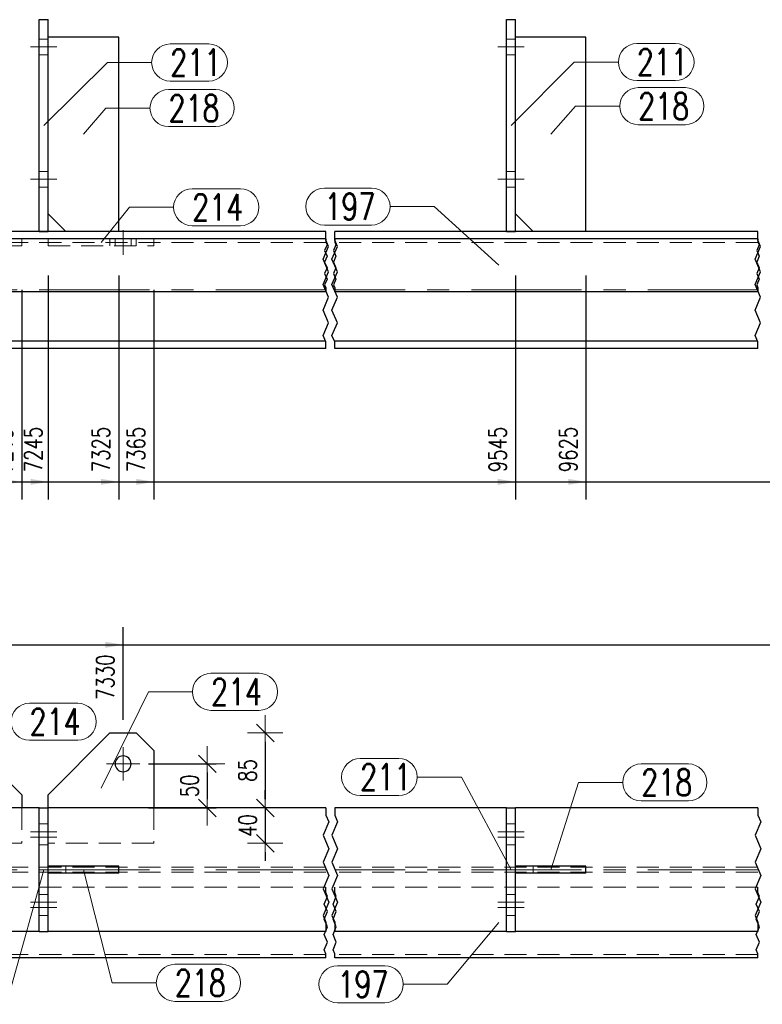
# Model space of a CAD drawing. Header units: millimetres. Extents: x -144 to 709, y 12312 to 12982.
# Tile 28 of 57: x 220 to 304, y 12557 to 12668. Entities that reach past the tile are written whole.
import ezdxf

# ---------------------------------------------------------------- set-up
doc = ezdxf.new("R2010")
doc.units = ezdxf.units.MM
doc.header["$LTSCALE"] = 10
doc.linetypes.add('HIDDEN', pattern=[0.375, 0.25, -0.125])
doc.linetypes.add('MITTE', pattern=[2, 1.25, -0.25, 0.25, -0.25])
doc.layers.get('Defpoints').update_dxf_attribs({"color": 1})
for name, color, linetype, lineweight in [('PS_DIM', 4, 'Continuous', 13), ('PS_Hidden', 2, 'HIDDEN', 9), ('PS_Mid', 5, 'MITTE', 15), ('PS_Pos', 1, 'Continuous', 15), ('PS_Shape', 161, 'Continuous', 30), ('PS_SOLID', 7, 'Continuous', 30)]:
    doc.layers.add(name, color=color, linetype=linetype, lineweight=lineweight)
doc.styles.add('simplex', font='simplex.shx', dxfattribs={"width": 0.75})
doc.dimstyles.new('1_10_GŁ_DS1-LS10', dxfattribs={"dimtxt": 2, "dimasz": 2, "dimexe": 2, "dimexo": 5, "dimgap": 1, "dimtad": 1, "dimjust": 4, "dimdec": 0, "dimlfac": 10, "dimtxsty": 'simplex', "dimblk1": 'NONE', "dimsah": 1, "dimcen": 2, "dimclrd": 256, "dimclre": 256, "dimclrt": 3, "dimadec": 1, "dimazin": 0, "dimtfac": 1, "dimtdec": 0, "dimtmove": 2, "dimatfit": 3, "dimfxl": 1, "dimarcsym": 0})
doc.dimstyles.new('1_10_PRZ', dxfattribs={"dimtxt": 2, "dimasz": 1, "dimexe": 2, "dimexo": 5, "dimgap": 1, "dimtad": 1, "dimdec": 0, "dimlfac": 10, "dimtxsty": 'simplex', "dimblk": 'dimznak', "dimcen": 2, "dimse1": 1, "dimse2": 1, "dimclrt": 3, "dimadec": 1, "dimazin": 0, "dimtfac": 1, "dimtdec": 0, "dimtix": 1, "dimtmove": 2, "dimatfit": 3, "dimldrblk": 'dim-grot', "dimfxl": 1, "dimarcsym": 0})
doc.dimstyles.new('1_10_SC', dxfattribs={"dimtxt": 2, "dimasz": 1, "dimexe": 1, "dimexo": 1, "dimgap": 1, "dimtad": 1, "dimdec": 0, "dimlfac": 10, "dimtxsty": 'simplex', "dimblk": 'dimznak', "dimcen": 2, "dimclrd": 256, "dimclre": 256, "dimclrt": 3, "dimadec": 1, "dimazin": 0, "dimtfac": 1, "dimtdec": 0, "dimtix": 1, "dimtmove": 2, "dimatfit": 3, "dimldrblk": 'dim-grot', "dimfxl": 1, "dimarcsym": 0})

# ---------------------------------------------------------------- blocks, each defined once
blk = doc.blocks.new('*D106')
at = {"layer": 'Defpoints', "color": 0, "transparency": 16777216}
for p in [(220.4, 12642.76), (-62.64, 12631.11), (220.4, 12616.01)]:
    blk.add_point(p, dxfattribs=at)
at = {"layer": 'PS_DIM', "lineweight": -2, "transparency": 16777216}
for p, q in [((220.4, 12637.76), (220.4, 12614.01)), ((-62.64, 12626.11), (-62.64, 12614.01)), ((-62.64, 12616.01), (218.4, 12616.01))]:
    blk.add_line(p, q, dxfattribs=at)
at = {"layer": 'PS_DIM', "transparency": 16777216}
blk.add_solid([(218.4, 12616.34), (218.4, 12615.67), (220.4, 12616.01)], dxfattribs=at)
at = {"layer": 'PS_DIM', "color": 3, "transparency": 16777216, "insert": (218.38, 12619.53), "char_height": 2, "attachment_point": 5, "rotation": 90, "style": 'simplex'}
blk.add_mtext('7215', dxfattribs=at)
blk = doc.blocks.new('_None')
blk = doc.blocks.new('*D107')
at = {"layer": 'Defpoints', "color": 0, "transparency": 16777216}
for p in [(223.4, 12644.41), (-62.64, 12631.11), (223.4, 12616.01)]:
    blk.add_point(p, dxfattribs=at)
at = {"layer": 'PS_DIM', "lineweight": -2, "transparency": 16777216}
for p, q in [((223.4, 12639.41), (223.4, 12614.01)), ((-62.64, 12626.11), (-62.64, 12614.01)), ((-62.64, 12616.01), (221.4, 12616.01))]:
    blk.add_line(p, q, dxfattribs=at)
at = {"layer": 'PS_DIM', "transparency": 16777216}
blk.add_solid([(221.4, 12616.34), (221.4, 12615.67), (223.4, 12616.01)], dxfattribs=at)
at = {"layer": 'PS_DIM', "color": 3, "transparency": 16777216, "insert": (221.71, 12619.67), "char_height": 2, "attachment_point": 5, "rotation": 90, "style": 'simplex'}
blk.add_mtext('7245', dxfattribs=at)
blk = doc.blocks.new('*D108')
at = {"layer": 'Defpoints', "color": 0, "transparency": 16777216}
for p in [(231.4, 12644.41), (-62.64, 12631.11), (231.4, 12616.01)]:
    blk.add_point(p, dxfattribs=at)
at = {"layer": 'PS_DIM', "lineweight": -2, "transparency": 16777216}
for p, q in [((231.4, 12639.41), (231.4, 12614.01)), ((-62.64, 12626.11), (-62.64, 12614.01)), ((-62.64, 12616.01), (229.4, 12616.01))]:
    blk.add_line(p, q, dxfattribs=at)
at = {"layer": 'PS_DIM', "transparency": 16777216}
blk.add_solid([(229.4, 12616.34), (229.4, 12615.67), (231.4, 12616.01)], dxfattribs=at)
at = {"layer": 'PS_DIM', "color": 3, "transparency": 16777216, "insert": (229.38, 12619.67), "char_height": 2, "attachment_point": 5, "rotation": 90, "style": 'simplex'}
blk.add_mtext('7325', dxfattribs=at)
blk = doc.blocks.new('*D109')
at = {"layer": 'Defpoints', "color": 0, "transparency": 16777216}
for p in [(235.4, 12642.76), (-62.64, 12631.11), (235.4, 12616.01)]:
    blk.add_point(p, dxfattribs=at)
at = {"layer": 'PS_DIM', "lineweight": -2, "transparency": 16777216}
for p, q in [((235.4, 12637.76), (235.4, 12614.01)), ((-62.64, 12626.11), (-62.64, 12614.01)), ((-62.64, 12616.01), (233.4, 12616.01))]:
    blk.add_line(p, q, dxfattribs=at)
at = {"layer": 'PS_DIM', "transparency": 16777216}
blk.add_solid([(233.4, 12616.34), (233.4, 12615.67), (235.4, 12616.01)], dxfattribs=at)
at = {"layer": 'PS_DIM', "color": 3, "transparency": 16777216, "insert": (233.38, 12619.67), "char_height": 2, "attachment_point": 5, "rotation": 90, "style": 'simplex'}
blk.add_mtext('7365', dxfattribs=at)
blk = doc.blocks.new('*D110')
at = {"layer": 'Defpoints', "color": 0, "transparency": 16777216}
for p in [(276.4, 12644.41), (-62.64, 12631.11), (276.4, 12616.01)]:
    blk.add_point(p, dxfattribs=at)
at = {"layer": 'PS_DIM', "lineweight": -2, "transparency": 16777216}
for p, q in [((276.4, 12639.41), (276.4, 12614.01)), ((-62.64, 12626.11), (-62.64, 12614.01)), ((-62.64, 12616.01), (274.4, 12616.01))]:
    blk.add_line(p, q, dxfattribs=at)
at = {"layer": 'PS_DIM', "transparency": 16777216}
blk.add_solid([(274.4, 12616.34), (274.4, 12615.67), (276.4, 12616.01)], dxfattribs=at)
at = {"layer": 'PS_DIM', "color": 3, "transparency": 16777216, "insert": (274.38, 12619.67), "char_height": 2, "attachment_point": 5, "rotation": 90, "style": 'simplex'}
blk.add_mtext('9545', dxfattribs=at)
blk = doc.blocks.new('*D111')
at = {"layer": 'Defpoints', "color": 0, "transparency": 16777216}
for p in [(284.4, 12644.41), (-62.64, 12631.11), (284.4, 12616.01)]:
    blk.add_point(p, dxfattribs=at)
at = {"layer": 'PS_DIM', "lineweight": -2, "transparency": 16777216}
for p, q in [((284.4, 12639.41), (284.4, 12614.01)), ((-62.64, 12626.11), (-62.64, 12614.01)), ((-62.64, 12616.01), (282.4, 12616.01))]:
    blk.add_line(p, q, dxfattribs=at)
at = {"layer": 'PS_DIM', "transparency": 16777216}
blk.add_solid([(282.4, 12616.34), (282.4, 12615.67), (284.4, 12616.01)], dxfattribs=at)
at = {"layer": 'PS_DIM', "color": 3, "transparency": 16777216, "insert": (282.38, 12619.67), "char_height": 2, "attachment_point": 5, "rotation": 90, "style": 'simplex'}
blk.add_mtext('9625', dxfattribs=at)
blk = doc.blocks.new('*D112')
at = {"layer": 'Defpoints', "color": 0, "transparency": 16777216}
for p in [(336.4, 12642.76), (-62.64, 12631.11), (336.4, 12616.01)]:
    blk.add_point(p, dxfattribs=at)
at = {"layer": 'PS_DIM', "lineweight": -2, "transparency": 16777216}
for p, q in [((336.4, 12637.76), (336.4, 12614.01)), ((-62.64, 12626.11), (-62.64, 12614.01)), ((-62.64, 12616.01), (334.4, 12616.01))]:
    blk.add_line(p, q, dxfattribs=at)
at = {"layer": 'PS_DIM', "transparency": 16777216}
blk.add_solid([(334.4, 12616.34), (334.4, 12615.67), (336.4, 12616.01)], dxfattribs=at)
at = {"layer": 'PS_DIM', "color": 3, "transparency": 16777216, "insert": (334.38, 12619.95), "char_height": 2, "attachment_point": 5, "rotation": 90, "style": 'simplex'}
blk.add_mtext('11815', dxfattribs=at)
blk = doc.blocks.new('*D113')
at = {"layer": 'Defpoints', "color": 0, "transparency": 16777216}
for p in [(339.4, 12644.41), (-62.64, 12631.11), (339.4, 12616.01)]:
    blk.add_point(p, dxfattribs=at)
at = {"layer": 'PS_DIM', "lineweight": -2, "transparency": 16777216}
for p, q in [((339.4, 12639.41), (339.4, 12614.01)), ((-62.64, 12626.11), (-62.64, 12614.01)), ((-62.64, 12616.01), (337.4, 12616.01))]:
    blk.add_line(p, q, dxfattribs=at)
at = {"layer": 'PS_DIM', "transparency": 16777216}
blk.add_solid([(337.4, 12616.34), (337.4, 12615.67), (339.4, 12616.01)], dxfattribs=at)
at = {"layer": 'PS_DIM', "color": 3, "transparency": 16777216, "insert": (337.92, 12620.1), "char_height": 2, "attachment_point": 5, "rotation": 90, "style": 'simplex'}
blk.add_mtext('11845', dxfattribs=at)
blk = doc.blocks.new('*D114')
at = {"layer": 'Defpoints', "color": 0, "transparency": 16777216}
for p in [(347.4, 12644.41), (-62.64, 12631.11), (347.4, 12616.01)]:
    blk.add_point(p, dxfattribs=at)
at = {"layer": 'PS_DIM', "lineweight": -2, "transparency": 16777216}
for p, q in [((347.4, 12639.41), (347.4, 12614.01)), ((-62.64, 12626.11), (-62.64, 12614.01)), ((-62.64, 12616.01), (345.4, 12616.01))]:
    blk.add_line(p, q, dxfattribs=at)
at = {"layer": 'PS_DIM', "transparency": 16777216}
blk.add_solid([(345.4, 12616.34), (345.4, 12615.67), (347.4, 12616.01)], dxfattribs=at)
at = {"layer": 'PS_DIM', "color": 3, "transparency": 16777216, "insert": (345.38, 12620.1), "char_height": 2, "attachment_point": 5, "rotation": 90, "style": 'simplex'}
blk.add_mtext('11925', dxfattribs=at)
blk = doc.blocks.new('*D115')
at = {"layer": 'Defpoints', "color": 0, "transparency": 16777216}
for p in [(349.01, 12637.56), (-62.64, 12631.11), (349.01, 12616.01)]:
    blk.add_point(p, dxfattribs=at)
at = {"layer": 'PS_DIM', "lineweight": -2, "transparency": 16777216}
for p, q in [((349.01, 12632.56), (349.01, 12614.01)), ((-62.64, 12626.11), (-62.64, 12614.01)), ((-62.64, 12616.01), (347.01, 12616.01))]:
    blk.add_line(p, q, dxfattribs=at)
at = {"layer": 'PS_DIM', "transparency": 16777216}
blk.add_solid([(347.01, 12616.34), (347.01, 12615.67), (349.01, 12616.01)], dxfattribs=at)
at = {"layer": 'PS_DIM', "color": 3, "transparency": 16777216, "insert": (350.39, 12620.1), "char_height": 2, "attachment_point": 5, "rotation": 90, "style": 'simplex'}
blk.add_mtext('11942', dxfattribs=at)
blk = doc.blocks.new('*D116')
at = {"layer": 'Defpoints', "color": 0, "transparency": 16777216}
for p in [(354.85, 12644.41), (-62.64, 12631.11), (354.85, 12616.01)]:
    blk.add_point(p, dxfattribs=at)
at = {"layer": 'PS_DIM', "lineweight": -2, "transparency": 16777216}
for p, q in [((354.85, 12639.41), (354.85, 12614.01)), ((-62.64, 12626.11), (-62.64, 12614.01)), ((-62.64, 12616.01), (352.85, 12616.01))]:
    blk.add_line(p, q, dxfattribs=at)
at = {"layer": 'PS_DIM', "transparency": 16777216}
blk.add_solid([(352.85, 12616.34), (352.85, 12615.67), (354.85, 12616.01)], dxfattribs=at)
at = {"layer": 'PS_DIM', "color": 3, "transparency": 16777216, "insert": (353.55, 12620.24), "char_height": 2, "attachment_point": 5, "rotation": 90, "style": 'simplex'}
blk.add_mtext('12000', dxfattribs=at)
blk = doc.blocks.new('*D117')
at = {"layer": 'Defpoints', "color": 0, "transparency": 16777216}
for p in [(356.87, 12649.22), (-62.64, 12631.11), (356.87, 12616.01)]:
    blk.add_point(p, dxfattribs=at)
at = {"layer": 'PS_DIM', "lineweight": -2, "transparency": 16777216}
for p, q in [((356.87, 12644.22), (356.87, 12614.01)), ((-62.64, 12626.11), (-62.64, 12614.01)), ((-62.64, 12616.01), (354.87, 12616.01))]:
    blk.add_line(p, q, dxfattribs=at)
at = {"layer": 'PS_DIM', "transparency": 16777216}
blk.add_solid([(354.87, 12616.34), (354.87, 12615.67), (356.87, 12616.01)], dxfattribs=at)
at = {"layer": 'PS_DIM', "color": 3, "transparency": 16777216, "insert": (358.89, 12620.24), "char_height": 2, "attachment_point": 5, "rotation": 90, "style": 'simplex'}
blk.add_mtext('12020', dxfattribs=at)
blk = doc.blocks.new('*D140')
at = {"layer": 'Defpoints', "color": 0, "transparency": 16777216}
for p in [(231.9, 12597.54), (231.9, 12584.04), (-62.64, 12565.04)]:
    blk.add_point(p, dxfattribs=at)
at = {"layer": 'PS_DIM', "lineweight": -2, "transparency": 16777216}
for p, q in [((-62.64, 12570.04), (-62.64, 12599.54)), ((231.9, 12589.04), (231.9, 12599.54)), ((-62.64, 12597.54), (229.9, 12597.54))]:
    blk.add_line(p, q, dxfattribs=at)
at = {"layer": 'PS_DIM', "transparency": 16777216}
blk.add_solid([(229.9, 12597.87), (229.9, 12597.2), (231.9, 12597.54)], dxfattribs=at)
at = {"layer": 'PS_DIM', "color": 3, "transparency": 16777216, "insert": (229.88, 12593.87), "char_height": 2, "attachment_point": 5, "rotation": 90, "style": 'simplex'}
blk.add_mtext('7330', dxfattribs=at)
blk = doc.blocks.new('*D141')
at = {"layer": 'Defpoints', "color": 0, "transparency": 16777216}
for p in [(327.9, 12597.54), (327.9, 12584.04), (-62.64, 12565.04)]:
    blk.add_point(p, dxfattribs=at)
at = {"layer": 'PS_DIM', "lineweight": -2, "transparency": 16777216}
for p, q in [((-62.64, 12570.04), (-62.64, 12599.54)), ((327.9, 12589.04), (327.9, 12599.54)), ((-62.64, 12597.54), (325.9, 12597.54))]:
    blk.add_line(p, q, dxfattribs=at)
at = {"layer": 'PS_DIM', "transparency": 16777216}
blk.add_solid([(325.9, 12597.87), (325.9, 12597.2), (327.9, 12597.54)], dxfattribs=at)
at = {"layer": 'PS_DIM', "color": 3, "transparency": 16777216, "insert": (325.88, 12593.45), "char_height": 2, "attachment_point": 5, "rotation": 90, "style": 'simplex'}
blk.add_mtext('11730', dxfattribs=at)
blk = doc.blocks.new('*D142')
at = {"layer": 'Defpoints', "color": 0, "transparency": 16777216}
for p in [(348.3, 12597.54), (348.3, 12576.54), (-62.64, 12565.04)]:
    blk.add_point(p, dxfattribs=at)
at = {"layer": 'PS_DIM', "lineweight": -2, "transparency": 16777216}
for p, q in [((-62.64, 12570.04), (-62.64, 12599.54)), ((348.3, 12581.54), (348.3, 12599.54)), ((-62.64, 12597.54), (346.3, 12597.54))]:
    blk.add_line(p, q, dxfattribs=at)
at = {"layer": 'PS_DIM', "transparency": 16777216}
blk.add_solid([(346.3, 12597.87), (346.3, 12597.2), (348.3, 12597.54)], dxfattribs=at)
at = {"layer": 'PS_DIM', "color": 3, "transparency": 16777216, "insert": (346.28, 12593.45), "char_height": 2, "attachment_point": 5, "rotation": 90, "style": 'simplex'}
blk.add_mtext('11935', dxfattribs=at)
blk = doc.blocks.new('*D143')
at = {"layer": 'Defpoints', "color": 0, "transparency": 16777216}
for p in [(356.87, 12597.54), (356.87, 12579.04), (-62.64, 12565.04)]:
    blk.add_point(p, dxfattribs=at)
at = {"layer": 'PS_DIM', "lineweight": -2, "transparency": 16777216}
for p, q in [((-62.64, 12570.04), (-62.64, 12599.54)), ((356.87, 12584.04), (356.87, 12599.54)), ((-62.64, 12597.54), (354.87, 12597.54))]:
    blk.add_line(p, q, dxfattribs=at)
at = {"layer": 'PS_DIM', "transparency": 16777216}
blk.add_solid([(354.87, 12597.87), (354.87, 12597.2), (356.87, 12597.54)], dxfattribs=at)
at = {"layer": 'PS_DIM', "color": 3, "transparency": 16777216, "insert": (354.85, 12593.3), "char_height": 2, "attachment_point": 5, "rotation": 90, "style": 'simplex'}
blk.add_mtext('12020', dxfattribs=at)
blk = doc.blocks.new('dimznak')
at = {"color": 0}
for points in [[(0, 2), (0, -2)], [(-2, 0), (2, 0)]]:
    blk.add_lwpolyline(points, dxfattribs=at)
at = {"color": 2}
blk.add_lwpolyline([(1, 1), (-1, -1)], dxfattribs=at)
blk = doc.blocks.new('*D241')
at = {"layer": 'Defpoints', "color": 0, "transparency": 16777216}
for p in [(233.8, 12584.04), (233.8, 12579.04), (241.44, 12579.04)]:
    blk.add_point(p, dxfattribs=at)
at = {"layer": 'PS_DIM', "lineweight": -2, "transparency": 16777216}
for p, q in [((234.8, 12584.04), (242.44, 12584.04)), ((241.44, 12583.04), (241.44, 12580.04)), ((234.8, 12579.04), (242.44, 12579.04))]:
    blk.add_line(p, q, dxfattribs=at)
for p, rotation in [((241.44, 12584.04), 90), ((241.44, 12579.04), 270)]:
    blk.add_blockref('dimznak', p, dxfattribs=dict(at, rotation=rotation))
at = {"layer": 'PS_DIM', "color": 3, "transparency": 16777216, "insert": (239.44, 12581.54), "char_height": 2, "attachment_point": 5, "rotation": 90, "style": 'simplex'}
blk.add_mtext('50', dxfattribs=at)
blk = doc.blocks.new('dim-grot')
blk.add_hatch(color=256).paths.add_polyline_path([(0, 0), (-2, 0.5), (-2, -0.5)])
blk.add_lwpolyline([(0, 0), (-2, 0.5), (-2, -0.5), (0, 0)])
blk = doc.blocks.new('*D242')
at = {"layer": 'Defpoints', "color": 0, "transparency": 16777216}
for p in [(230.4, 12587.54), (233.8, 12579.04), (248.02, 12579.04)]:
    blk.add_point(p, dxfattribs=at)
at = {"layer": 'PS_DIM', "color": 0, "lineweight": -2, "transparency": 16777216}
blk.add_line((248.02, 12586.54), (248.02, 12580.04), dxfattribs=at)
for p, rotation in [((248.02, 12587.54), 90), ((248.02, 12579.04), 270)]:
    blk.add_blockref('dimznak', p, dxfattribs=dict(at, rotation=rotation))
at = {"layer": 'PS_DIM', "color": 3, "transparency": 16777216, "insert": (246.02, 12583.29), "char_height": 2, "attachment_point": 5, "rotation": 90, "style": 'simplex'}
blk.add_mtext('85', dxfattribs=at)
blk = doc.blocks.new('*D243')
at = {"layer": 'Defpoints', "color": 0, "transparency": 16777216}
for p in [(233.8, 12579.04), (235.4, 12575.04), (248.02, 12575.04)]:
    blk.add_point(p, dxfattribs=at)
at = {"layer": 'PS_DIM', "color": 0, "lineweight": -2, "transparency": 16777216}
for p, q in [((248.02, 12580.04), (248.02, 12581.04)), ((248.02, 12579.04), (248.02, 12575.04)), ((248.02, 12574.04), (248.02, 12573.04))]:
    blk.add_line(p, q, dxfattribs=at)
for p, rotation in [((248.02, 12579.04), 270), ((248.02, 12575.04), 90)]:
    blk.add_blockref('dimznak', p, dxfattribs=dict(at, rotation=rotation))
at = {"layer": 'PS_DIM', "color": 3, "transparency": 16777216, "insert": (246.02, 12577.04), "char_height": 2, "attachment_point": 5, "rotation": 90, "style": 'simplex'}
blk.add_mtext('40', dxfattribs=at)
blk = doc.blocks.new('*X318')
at = {"color": 1}
for p, q in [((254.9, 12643.42), (254.9, 12644.41)), ((254.9, 12643.56), (254.9, 12643.2)), ((255.2, 12642.7), (254.9, 12643.42)), ((255.9, 12643.42), (255.9, 12644.41)), ((255.9, 12643.56), (255.9, 12643.2)), ((256.2, 12642.7), (255.9, 12643.42)), ((303.9, 12643.42), (303.9, 12644.41)), ((303.9, 12643.56), (303.9, 12643.2)), ((304.2, 12642.7), (303.9, 12643.42)), ((254.59, 12641.26), (255.2, 12642.7)), ((255.03, 12642.88), (254.76, 12642.23)), ((254.76, 12642.23), (255.03, 12641.58)), ((254.9, 12643.2), (255.03, 12642.88)), ((255.59, 12641.26), (256.2, 12642.7)), ((256.03, 12642.88), (255.76, 12642.23)), ((255.76, 12642.23), (256.03, 12641.58)), ((255.9, 12643.2), (256.03, 12642.88)), ((303.59, 12641.26), (304.2, 12642.7)), ((304.03, 12642.88), (303.76, 12642.23)), ((303.76, 12642.23), (304.03, 12641.58)), ((303.9, 12643.2), (304.03, 12642.88)), ((255.2, 12639.81), (254.59, 12641.26)), ((255.03, 12641.58), (254.76, 12640.93)), ((256.2, 12639.81), (255.59, 12641.26)), ((256.03, 12641.58), (255.76, 12640.93)), ((304.2, 12639.81), (303.59, 12641.26)), ((304.03, 12641.58), (303.76, 12640.93)), ((254.76, 12640.93), (255.03, 12640.28)), ((255.03, 12640.28), (254.76, 12639.63)), ((255.76, 12640.93), (256.03, 12640.28)), ((256.03, 12640.28), (255.76, 12639.63)), ((303.76, 12640.93), (304.03, 12640.28)), ((304.03, 12640.28), (303.76, 12639.63)), ((254.59, 12638.37), (255.2, 12639.81)), ((254.76, 12639.63), (255.03, 12638.98)), ((255.03, 12638.98), (254.76, 12638.33)), ((255.59, 12638.37), (256.2, 12639.81)), ((255.76, 12639.63), (256.03, 12638.98)), ((256.03, 12638.98), (255.76, 12638.33)), ((303.59, 12638.37), (304.2, 12639.81)), ((303.76, 12639.63), (304.03, 12638.98)), ((304.03, 12638.98), (303.76, 12638.33)), ((255.2, 12636.93), (254.59, 12638.37)), ((254.76, 12638.33), (254.9, 12638)), ((254.9, 12638), (254.9, 12637.56)), ((256.2, 12636.93), (255.59, 12638.37)), ((255.76, 12638.33), (255.9, 12638)), ((255.9, 12638), (255.9, 12637.56)), ((304.2, 12636.93), (303.59, 12638.37)), ((303.76, 12638.33), (303.9, 12638)), ((303.9, 12638), (303.9, 12637.56)), ((254.59, 12635.49), (255.2, 12636.93)), ((255.59, 12635.49), (256.2, 12636.93)), ((303.59, 12635.49), (304.2, 12636.93)), ((255.2, 12634.05), (254.59, 12635.49)), ((256.2, 12634.05), (255.59, 12635.49)), ((304.2, 12634.05), (303.59, 12635.49)), ((254.59, 12632.61), (255.2, 12634.05)), ((255.59, 12632.61), (256.2, 12634.05)), ((303.59, 12632.61), (304.2, 12634.05)), ((254.9, 12631.89), (254.59, 12632.61)), ((255.9, 12631.89), (255.59, 12632.61)), ((303.9, 12631.89), (303.59, 12632.61)), ((254.9, 12631.11), (254.9, 12631.89)), ((255.9, 12631.11), (255.9, 12631.89)), ((303.9, 12631.11), (303.9, 12631.89))]:
    blk.add_line(p, q, dxfattribs=at)
at = {"layer": 'PS_Hidden', "color": 2, "linetype": 'HIDDEN'}
for p, q in [((222.4, 12666.21), (223.4, 12666.21)), ((275.4, 12666.21), (276.4, 12666.21)), ((222.4, 12664.41), (223.4, 12664.41)), ((275.4, 12664.41), (276.4, 12664.41)), ((222.4, 12651.21), (223.4, 12651.21)), ((275.4, 12651.21), (276.4, 12651.21)), ((222.4, 12649.41), (223.4, 12649.41)), ((275.4, 12649.41), (276.4, 12649.41)), ((220.4, 12642.76), (220.4, 12643.56)), ((223.4, 12642.76), (223.4, 12643.56)), ((230.4, 12642.76), (230.4, 12643.56)), ((231, 12642.76), (231, 12643.56)), ((232.8, 12642.76), (232.8, 12643.56)), ((233.4, 12643.56), (233.4, 12642.76)), ((235.4, 12642.76), (235.4, 12643.56)), ((254.9, 12643.16), (200.01, 12643.16)), ((220.4, 12642.76), (208.4, 12642.76)), ((223.4, 12642.76), (235.4, 12642.76)), ((303.9, 12643.16), (255.9, 12643.16))]:
    blk.add_line(p, q, dxfattribs=at)
at = {"layer": 'PS_Mid', "color": 5, "linetype": 'MITTE'}
for p, q in [((224.4, 12665.31), (221.4, 12665.31)), ((224.4, 12665.31), (221.4, 12665.31)), ((224.4, 12665.31), (221.4, 12665.31)), ((224.4, 12665.31), (221.4, 12665.31)), ((277.4, 12665.31), (274.4, 12665.31)), ((277.4, 12665.31), (274.4, 12665.31)), ((277.4, 12665.31), (274.4, 12665.31)), ((277.4, 12665.31), (274.4, 12665.31)), ((224.4, 12650.31), (221.4, 12650.31)), ((224.4, 12650.31), (221.4, 12650.31)), ((224.4, 12650.31), (221.4, 12650.31)), ((224.4, 12650.31), (221.4, 12650.31)), ((277.4, 12650.31), (274.4, 12650.31)), ((277.4, 12650.31), (274.4, 12650.31)), ((277.4, 12650.31), (274.4, 12650.31)), ((277.4, 12650.31), (274.4, 12650.31)), ((231.9, 12644.56), (231.9, 12641.76)), ((254.9, 12637.76), (171.06, 12637.76)), ((303.9, 12637.76), (255.9, 12637.76))]:
    blk.add_line(p, q, dxfattribs=at)
at = {"layer": 'PS_SOLID', "color": 7, "linetype": 'Continuous'}
for p, q in [((222.4, 12644.41), (222.4, 12668.41)), ((222.4, 12668.41), (223.4, 12668.41)), ((223.4, 12644.41), (223.4, 12668.41)), ((275.4, 12644.41), (275.4, 12668.41)), ((275.4, 12668.41), (276.4, 12668.41)), ((276.4, 12644.41), (276.4, 12668.41)), ((231.4, 12666.41), (223.4, 12666.41)), ((231.4, 12644.41), (231.4, 12666.41)), ((284.4, 12666.41), (276.4, 12666.41)), ((284.4, 12644.41), (284.4, 12666.41)), ((223.4, 12646.41), (225.4, 12644.41)), ((276.4, 12646.41), (278.4, 12644.41)), ((254.9, 12644.41), (171.06, 12644.41)), ((254.9, 12643.56), (200.01, 12643.56)), ((222.4, 12644.41), (223.4, 12644.41)), ((303.9, 12644.41), (255.9, 12644.41)), ((303.9, 12643.56), (255.9, 12643.56)), ((275.4, 12644.41), (276.4, 12644.41)), ((254.9, 12637.56), (200.01, 12637.56)), ((303.9, 12637.56), (255.9, 12637.56)), ((254.9, 12631.96), (171.06, 12631.96)), ((254.9, 12631.11), (171.06, 12631.11)), ((303.9, 12631.96), (255.9, 12631.96)), ((303.9, 12631.11), (255.9, 12631.11))]:
    blk.add_line(p, q, dxfattribs=at)
blk = doc.blocks.new('*X334')
at = {"color": 1}
for p, q in [((237.24, 12665.65), (241.63, 12665.65)), ((222.9, 12656.41), (230.14, 12663.55)), ((230.14, 12663.55), (235.14, 12663.55)), ((237.24, 12661.45), (241.63, 12661.45))]:
    blk.add_line(p, q, dxfattribs=at)
for centre, start, end in [((237.24, 12663.55), 90, 270), ((241.63, 12663.55), 270, 90)]:
    blk.add_arc(centre, 2.1, start, end, dxfattribs=at)
at = {"color": 2, "style": 'simplex', "width": 0.75}
blk.add_text('211', height=3, dxfattribs=at).set_placement((237.24, 12662.05))
blk = doc.blocks.new('*X335')
at = {"color": 1}
for p, q in [((237.05, 12660.48), (242.41, 12660.48)), ((227.4, 12655.41), (229.95, 12658.38)), ((229.95, 12658.38), (234.95, 12658.38)), ((237.05, 12656.28), (242.41, 12656.28))]:
    blk.add_line(p, q, dxfattribs=at)
for centre, start, end in [((237.05, 12658.38), 90, 270), ((242.41, 12658.38), 270, 90)]:
    blk.add_arc(centre, 2.1, start, end, dxfattribs=at)
at = {"color": 2, "style": 'simplex', "width": 0.75}
blk.add_text('218', height=3, dxfattribs=at).set_placement((237.05, 12656.88))
blk = doc.blocks.new('*X336')
at = {"color": 1}
for p, q in [((239.73, 12649.24), (245.2, 12649.24)), ((229.4, 12643.16), (232.63, 12647.14)), ((232.63, 12647.14), (237.63, 12647.14)), ((239.73, 12645.04), (245.2, 12645.04))]:
    blk.add_line(p, q, dxfattribs=at)
for centre, start, end in [((239.73, 12647.14), 90, 270), ((245.2, 12647.14), 270, 90)]:
    blk.add_arc(centre, 2.1, start, end, dxfattribs=at)
at = {"color": 2, "style": 'simplex', "width": 0.75}
blk.add_text('214', height=3, dxfattribs=at).set_placement((239.73, 12645.64))
blk = doc.blocks.new('*X339')
at = {"color": 1}
for p, q in [((290.32, 12660.7), (295.67, 12660.7)), ((280.4, 12655.41), (283.22, 12658.6)), ((283.22, 12658.6), (288.22, 12658.6)), ((290.32, 12656.5), (295.67, 12656.5))]:
    blk.add_line(p, q, dxfattribs=at)
for centre, start, end in [((290.32, 12658.6), 90, 270), ((295.67, 12658.6), 270, 90)]:
    blk.add_arc(centre, 2.1, start, end, dxfattribs=at)
at = {"color": 2, "style": 'simplex', "width": 0.75}
blk.add_text('218', height=3, dxfattribs=at).set_placement((290.32, 12657.1))
blk = doc.blocks.new('*X340')
at = {"color": 1}
for p, q in [((290.17, 12665.7), (294.56, 12665.7)), ((275.9, 12656.41), (283.07, 12663.6)), ((283.07, 12663.6), (288.07, 12663.6)), ((290.17, 12661.5), (294.56, 12661.5))]:
    blk.add_line(p, q, dxfattribs=at)
for centre, start, end in [((290.17, 12663.6), 90, 270), ((294.56, 12663.6), 270, 90)]:
    blk.add_arc(centre, 2.1, start, end, dxfattribs=at)
at = {"color": 2, "style": 'simplex', "width": 0.75}
blk.add_text('211', height=3, dxfattribs=at).set_placement((290.17, 12662.1))
blk = doc.blocks.new('*X341')
at = {"color": 1}
for p, q in [((254.73, 12649.32), (260.08, 12649.32)), ((262.18, 12647.22), (267.18, 12647.22)), ((274.51, 12640.56), (267.18, 12647.22)), ((254.73, 12645.12), (260.08, 12645.12))]:
    blk.add_line(p, q, dxfattribs=at)
for centre, start, end in [((254.73, 12647.22), 90, 270), ((260.08, 12647.22), 270, 90)]:
    blk.add_arc(centre, 2.1, start, end, dxfattribs=at)
at = {"color": 2, "style": 'simplex', "width": 0.75}
blk.add_text('197', height=3, dxfattribs=at).set_placement((254.73, 12645.72))
blk = doc.blocks.new('*X353')
at = {"color": 1}
for p, q in [((254.9, 12579.04), (254.9, 12578.21)), ((255.9, 12579.04), (255.9, 12578.21)), ((303.9, 12579.04), (303.9, 12578.21)), ((255.22, 12577.46), (254.58, 12575.94)), ((254.9, 12578.21), (255.22, 12577.46)), ((256.22, 12577.46), (255.58, 12575.94)), ((255.9, 12578.21), (256.22, 12577.46)), ((304.22, 12577.46), (303.58, 12575.94)), ((303.9, 12578.21), (304.22, 12577.46)), ((254.58, 12575.94), (255.22, 12574.42)), ((255.58, 12575.94), (256.22, 12574.42)), ((303.58, 12575.94), (304.22, 12574.42)), ((255.22, 12574.42), (254.58, 12572.9)), ((256.22, 12574.42), (255.58, 12572.9)), ((304.22, 12574.42), (303.58, 12572.9)), ((254.58, 12572.9), (255.22, 12571.39)), ((255.58, 12572.9), (256.22, 12571.39)), ((303.58, 12572.9), (304.22, 12571.39)), ((255.22, 12571.39), (254.58, 12569.87)), ((256.22, 12571.39), (255.58, 12569.87)), ((304.22, 12571.39), (303.58, 12569.87)), ((254.58, 12569.87), (255.22, 12568.35)), ((254.9, 12569.44), (254.9, 12570.04)), ((255.58, 12569.87), (256.22, 12568.35)), ((255.9, 12569.44), (255.9, 12570.04)), ((303.58, 12569.87), (304.22, 12568.35)), ((303.9, 12569.44), (303.9, 12570.04)), ((254.71, 12568.14), (255.08, 12569.01)), ((255.08, 12569.01), (254.9, 12569.44)), ((255.71, 12568.14), (256.08, 12569.01)), ((256.08, 12569.01), (255.9, 12569.44)), ((303.71, 12568.14), (304.08, 12569.01)), ((304.08, 12569.01), (303.9, 12569.44)), ((255.22, 12568.35), (254.58, 12566.84)), ((255.08, 12567.28), (254.71, 12568.14)), ((256.22, 12568.35), (255.58, 12566.84)), ((256.08, 12567.28), (255.71, 12568.14)), ((304.22, 12568.35), (303.58, 12566.84)), ((304.08, 12567.28), (303.71, 12568.14)), ((254.58, 12566.84), (254.9, 12566.08)), ((254.71, 12566.41), (255.08, 12567.28)), ((255.08, 12565.54), (254.71, 12566.41)), ((255.58, 12566.84), (255.9, 12566.08)), ((255.71, 12566.41), (256.08, 12567.28)), ((256.08, 12565.54), (255.71, 12566.41)), ((303.58, 12566.84), (303.9, 12566.08)), ((303.71, 12566.41), (304.08, 12567.28)), ((304.08, 12565.54), (303.71, 12566.41)), ((254.71, 12564.68), (255.08, 12565.54)), ((254.9, 12566.08), (254.9, 12565.04)), ((255.71, 12564.68), (256.08, 12565.54)), ((255.9, 12566.08), (255.9, 12565.04)), ((303.71, 12564.68), (304.08, 12565.54)), ((303.9, 12566.08), (303.9, 12565.04)), ((255.08, 12563.81), (254.71, 12564.68)), ((256.08, 12563.81), (255.71, 12564.68)), ((304.08, 12563.81), (303.71, 12564.68)), ((254.71, 12562.94), (255.08, 12563.81)), ((254.9, 12562.51), (254.71, 12562.94)), ((255.71, 12562.94), (256.08, 12563.81)), ((255.9, 12562.51), (255.71, 12562.94)), ((303.71, 12562.94), (304.08, 12563.81)), ((303.9, 12562.51), (303.71, 12562.94)), ((254.9, 12562.04), (254.9, 12562.51)), ((255.9, 12562.04), (255.9, 12562.51)), ((303.9, 12562.04), (303.9, 12562.51))]:
    blk.add_line(p, q, dxfattribs=at)
at = {"layer": 'PS_Hidden', "color": 2, "linetype": 'HIDDEN'}
for p, q in [((220.4, 12579.04), (220.4, 12575.04)), ((235.4, 12579.04), (235.4, 12575.04)), ((223.4, 12577.24), (222.4, 12577.24)), ((276.4, 12577.24), (275.4, 12577.24)), ((220.4, 12575.04), (208.4, 12575.04)), ((223.4, 12574.84), (222.4, 12574.84)), ((235.4, 12575.04), (223.4, 12575.04)), ((276.4, 12574.84), (275.4, 12574.84)), ((254.9, 12572.31), (171.06, 12572.31)), ((225.4, 12571.64), (225.4, 12572.44)), ((303.9, 12572.31), (255.9, 12572.31)), ((278.4, 12571.64), (278.4, 12572.44)), ((254.9, 12571.76), (171.06, 12571.76)), ((303.9, 12571.76), (255.9, 12571.76)), ((254.9, 12570.04), (200.01, 12570.04)), ((303.9, 12570.04), (255.9, 12570.04)), ((223.4, 12569.24), (222.4, 12569.24)), ((276.4, 12569.24), (275.4, 12569.24)), ((223.4, 12566.84), (222.4, 12566.84)), ((276.4, 12566.84), (275.4, 12566.84)), ((254.9, 12562.44), (200.01, 12562.44)), ((303.9, 12562.44), (255.9, 12562.44))]:
    blk.add_line(p, q, dxfattribs=at)
at = {"layer": 'PS_Mid', "color": 5, "linetype": 'MITTE'}
for p, q in [((231.9, 12585.94), (231.9, 12582.14)), ((233.8, 12584.04), (230, 12584.04)), ((224.4, 12576.34), (221.4, 12576.34)), ((224.4, 12576.34), (221.4, 12576.34)), ((277.4, 12576.34), (274.4, 12576.34)), ((277.4, 12576.34), (274.4, 12576.34)), ((224.4, 12575.74), (221.4, 12575.74)), ((224.4, 12575.74), (221.4, 12575.74)), ((277.4, 12575.74), (274.4, 12575.74)), ((277.4, 12575.74), (274.4, 12575.74)), ((254.9, 12572.04), (171.06, 12572.04)), ((303.9, 12572.04), (255.9, 12572.04)), ((224.4, 12568.34), (221.4, 12568.34)), ((224.4, 12568.34), (221.4, 12568.34)), ((224.4, 12567.74), (221.4, 12567.74)), ((224.4, 12567.74), (221.4, 12567.74)), ((277.4, 12568.34), (274.4, 12568.34)), ((277.4, 12568.34), (274.4, 12568.34)), ((277.4, 12567.74), (274.4, 12567.74)), ((277.4, 12567.74), (274.4, 12567.74))]:
    blk.add_line(p, q, dxfattribs=at)
at = {"layer": 'PS_SOLID', "color": 7, "linetype": 'Continuous'}
for p, q in [((220.4, 12580.54), (213.4, 12587.54)), ((230.4, 12587.54), (223.4, 12580.54)), ((230.4, 12587.54), (233.4, 12587.54)), ((235.4, 12585.54), (233.4, 12587.54)), ((235.4, 12585.54), (235.4, 12579.04)), ((220.4, 12580.54), (220.4, 12579.04)), ((223.4, 12579.04), (223.4, 12580.54)), ((222.4, 12579.04), (171.06, 12579.04)), ((222.4, 12565.04), (222.4, 12579.04)), ((222.4, 12579.04), (223.4, 12579.04)), ((223.4, 12565.04), (223.4, 12579.04)), ((254.9, 12579.04), (223.4, 12579.04)), ((275.4, 12579.04), (255.9, 12579.04)), ((275.4, 12565.04), (275.4, 12579.04)), ((275.4, 12579.04), (276.4, 12579.04)), ((276.4, 12565.04), (276.4, 12579.04)), ((303.9, 12579.04), (276.4, 12579.04)), ((231.4, 12572.44), (223.4, 12572.44)), ((231.4, 12571.64), (231.4, 12572.44)), ((284.4, 12572.44), (276.4, 12572.44)), ((284.4, 12571.64), (284.4, 12572.44)), ((231.4, 12571.64), (223.4, 12571.64)), ((284.4, 12571.64), (276.4, 12571.64)), ((222.4, 12565.04), (171.06, 12565.04)), ((222.4, 12565.04), (223.4, 12565.04)), ((254.9, 12565.04), (223.4, 12565.04)), ((275.4, 12565.04), (255.9, 12565.04)), ((275.4, 12565.04), (276.4, 12565.04)), ((303.9, 12565.04), (276.4, 12565.04)), ((254.9, 12562.04), (200.01, 12562.04)), ((303.9, 12562.04), (255.9, 12562.04))]:
    blk.add_line(p, q, dxfattribs=at)
at = {"layer": 'PS_SOLID', "color": 7, "extrusion": (0, 0, -1)}
blk.add_circle((-231.9, 12584.04), 0.9, dxfattribs=at)
blk = doc.blocks.new('*X378')
at = {"color": 1}
for p, q in [((221.29, 12590.91), (226.76, 12590.91)), ((214.4, 12581.29), (214.19, 12588.81)), ((214.19, 12588.81), (219.19, 12588.81)), ((221.29, 12586.71), (226.76, 12586.71))]:
    blk.add_line(p, q, dxfattribs=at)
for centre, start, end in [((221.29, 12588.81), 90, 270), ((226.76, 12588.81), 270, 90)]:
    blk.add_arc(centre, 2.1, start, end, dxfattribs=at)
at = {"color": 2, "style": 'simplex', "width": 0.75}
blk.add_text('214', height=3, dxfattribs=at).set_placement((221.29, 12587.31))
blk = doc.blocks.new('*X379')
at = {"color": 1}
for p, q in [((222.9, 12572.04), (219.23, 12558.88)), ((207.73, 12560.98), (212.13, 12560.98)), ((214.23, 12558.88), (219.23, 12558.88)), ((207.73, 12556.78), (212.13, 12556.78))]:
    blk.add_line(p, q, dxfattribs=at)
for centre, start, end in [((207.73, 12558.88), 90, 270), ((212.13, 12558.88), 270, 90)]:
    blk.add_arc(centre, 2.1, start, end, dxfattribs=at)
at = {"color": 2, "style": 'simplex', "width": 0.75}
blk.add_text('211', height=3, dxfattribs=at).set_placement((207.73, 12557.38))
blk = doc.blocks.new('*X380')
at = {"color": 1}
for p, q in [((227.4, 12572.04), (230.67, 12559.21)), ((237.77, 12561.31), (243.13, 12561.31)), ((230.67, 12559.21), (235.67, 12559.21)), ((237.77, 12557.11), (243.13, 12557.11))]:
    blk.add_line(p, q, dxfattribs=at)
for centre, start, end in [((237.77, 12559.21), 90, 270), ((243.13, 12559.21), 270, 90)]:
    blk.add_arc(centre, 2.1, start, end, dxfattribs=at)
at = {"color": 2, "style": 'simplex', "width": 0.75}
blk.add_text('218', height=3, dxfattribs=at).set_placement((237.77, 12557.71))
blk = doc.blocks.new('*X383')
at = {"color": 1}
for p, q in [((241.87, 12594.3), (247.33, 12594.3)), ((229.4, 12581.29), (234.77, 12592.2)), ((234.77, 12592.2), (239.77, 12592.2)), ((241.87, 12590.1), (247.33, 12590.1))]:
    blk.add_line(p, q, dxfattribs=at)
for centre, start, end in [((241.87, 12592.2), 90, 270), ((247.33, 12592.2), 270, 90)]:
    blk.add_arc(centre, 2.1, start, end, dxfattribs=at)
at = {"color": 2, "style": 'simplex', "width": 0.75}
blk.add_text('214', height=3, dxfattribs=at).set_placement((241.87, 12590.7))
blk = doc.blocks.new('*X384')
at = {"color": 1}
for p, q in [((258.78, 12584.64), (263.17, 12584.64)), ((265.27, 12582.54), (270.27, 12582.54)), ((275.9, 12572.04), (270.27, 12582.54)), ((258.78, 12580.44), (263.17, 12580.44))]:
    blk.add_line(p, q, dxfattribs=at)
for centre, start, end in [((258.78, 12582.54), 90, 270), ((263.17, 12582.54), 270, 90)]:
    blk.add_arc(centre, 2.1, start, end, dxfattribs=at)
at = {"color": 2, "style": 'simplex', "width": 0.75}
blk.add_text('211', height=3, dxfattribs=at).set_placement((258.78, 12581.04))
blk = doc.blocks.new('*X385')
at = {"color": 1}
for p, q in [((290.66, 12584.03), (296.02, 12584.03)), ((280.4, 12572.04), (283.56, 12581.93)), ((283.56, 12581.93), (288.56, 12581.93)), ((290.66, 12579.83), (296.02, 12579.83))]:
    blk.add_line(p, q, dxfattribs=at)
for centre, start, end in [((290.66, 12581.93), 90, 270), ((296.02, 12581.93), 270, 90)]:
    blk.add_arc(centre, 2.1, start, end, dxfattribs=at)
at = {"color": 2, "style": 'simplex', "width": 0.75}
blk.add_text('218', height=3, dxfattribs=at).set_placement((290.66, 12580.43))
blk = doc.blocks.new('*X386')
at = {"color": 1}
for p, q in [((274.51, 12566.04), (268.67, 12559.05)), ((256.21, 12561.15), (261.57, 12561.15)), ((263.67, 12559.05), (268.67, 12559.05)), ((256.21, 12556.95), (261.57, 12556.95))]:
    blk.add_line(p, q, dxfattribs=at)
for centre, start, end in [((256.21, 12559.05), 90, 270), ((261.57, 12559.05), 270, 90)]:
    blk.add_arc(centre, 2.1, start, end, dxfattribs=at)
at = {"color": 2, "style": 'simplex', "width": 0.75}
blk.add_text('197', height=3, dxfattribs=at).set_placement((256.21, 12557.55))

msp = doc.modelspace()

# ---------------------------------------------------------------- block references
at = {"layer": 'PS_Pos'}
for name in ['*X334', '*X340', '*X335', '*X339', '*X336', '*X341', '*X383', '*X378', '*X384', '*X385', '*X379', '*X380', '*X386']:
    msp.add_blockref(name, (0, 0), dxfattribs=at)
at = {"layer": 'PS_Shape', "color": 6}
for name in ['*X318', '*X353']:
    msp.add_blockref(name, (0, 0), dxfattribs=at)

# ---------------------------------------------------------------- dimensions: what is measured, and where the dimension line sits
at = {"layer": 'PS_DIM'}
for base, p1, p2, text, picture, middle in [((356.87, 12616.01), (-62.64, 12631.11), (356.87, 12649.22), '12020', '*D117', (358.89, 12620.24)), ((223.4, 12616.01), (-62.64, 12631.11), (223.4, 12644.41), '7245', '*D107', (221.71, 12619.67)), ((231.4, 12616.01), (-62.64, 12631.11), (231.4, 12644.41), '7325', '*D108', (229.38, 12619.67)), ((276.4, 12616.01), (-62.64, 12631.11), (276.4, 12644.41), '9545', '*D110', (274.38, 12619.67)), ((284.4, 12616.01), (-62.64, 12631.11), (284.4, 12644.41), '9625', '*D111', (282.38, 12619.67)), ((339.4, 12616.01), (-62.64, 12631.11), (339.4, 12644.41), '11845', '*D113', (337.92, 12620.1)), ((347.4, 12616.01), (-62.64, 12631.11), (347.4, 12644.41), '11925', '*D114', (345.38, 12620.1)), ((354.85, 12616.01), (-62.64, 12631.11), (354.85, 12644.41), '12000', '*D116', (353.55, 12620.24)), ((220.4, 12616.01), (-62.64, 12631.11), (220.4, 12642.76), '7215', '*D106', (218.38, 12619.53)), ((235.4, 12616.01), (-62.64, 12631.11), (235.4, 12642.76), '7365', '*D109', (233.38, 12619.67)), ((336.4, 12616.01), (-62.64, 12631.11), (336.4, 12642.76), '11815', '*D112', (334.38, 12619.95)), ((349.01, 12616.01), (-62.64, 12631.11), (349.01, 12637.56), '11942', '*D115', (350.39, 12620.1)), ((231.9, 12597.54), (-62.64, 12565.04), (231.9, 12584.04), '7330', '*D140', (229.88, 12593.87)), ((327.9, 12597.54), (-62.64, 12565.04), (327.9, 12584.04), '11730', '*D141', (325.88, 12593.45)), ((348.3, 12597.54), (-62.64, 12565.04), (348.3, 12576.54), '11935', '*D142', (346.28, 12593.45)), ((356.87, 12597.54), (-62.64, 12565.04), (356.87, 12579.04), '12020', '*D143', (354.85, 12593.3))]:
    dim = msp.add_linear_dim(base=base, p1=p1, p2=p2, text=text, dimstyle='1_10_GŁ_DS1-LS10', dxfattribs=at)
    dim.commit()
    dim.dimension.update_dxf_attribs({"geometry": picture, "text_midpoint": middle, "dimtype": 128, "text_rotation": 90})
for base, p1, p2, dimstyle, picture, middle in [((248.02, 12579.04), (230.4, 12587.54), (233.8, 12579.04), '1_10_PRZ', '*D242', (246.02, 12583.29)), ((241.44, 12579.04), (233.8, 12584.04), (233.8, 12579.04), '1_10_SC', '*D241', (239.44, 12581.54)), ((248.02, 12575.04), (233.8, 12579.04), (235.4, 12575.04), '1_10_PRZ', '*D243', (246.02, 12577.04))]:
    dim = msp.add_linear_dim(base=base, p1=p1, p2=p2, angle=90, dimstyle=dimstyle, dxfattribs=at)
    dim.commit()
    dim.dimension.update_dxf_attribs({"geometry": picture, "text_midpoint": middle})

doc.saveas('drawing.dxf')
